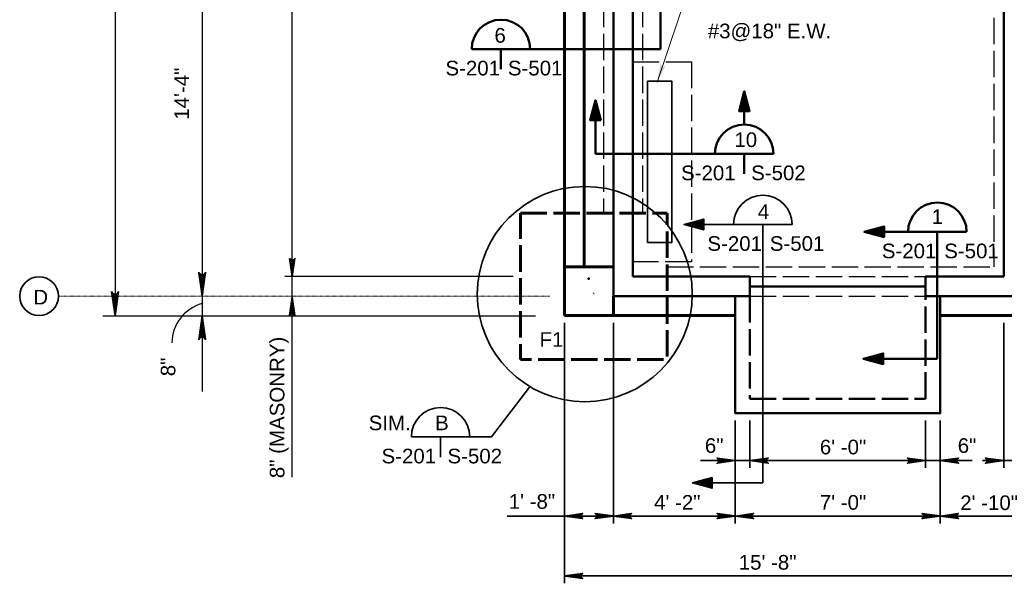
# Model space of a CAD drawing. Extents: x 325 to 1619, y 1797 to 2746.
# Tile 1 of 11: x 327 to 730, y 1863 to 2094. Entities that reach past the tile are written whole.
import ezdxf

# ---------------------------------------------------------------- set-up
doc = ezdxf.new("R2010")
doc.units = 0
doc.header["$LTSCALE"] = 0.075
doc.header["$MEASUREMENT"] = 0
doc.linetypes.add('ACAD_ISO02W100', pattern=[180, 144, -36])
doc.linetypes.add('DGN Style 7', pattern=[0.701274, 0.315574, -0.140255, 0.105191, -0.140255])
for name, color, linetype, lineweight in [('46', 7, 'Continuous', 18), ('S-Anno-Dims', 33, 'Continuous', 35), ('S-Anno-Symb', 6, 'Continuous', 50), ('S-Anno-Symb-Sect', 4, 'Continuous', 35), ('S-Anno-Text', 53, 'Continuous', 35), ('S-COLS-CNTR', 166, 'DGN Style 7', 0), ('S-Cols-Prim', 6, 'Continuous', 50), ('S-Fndn-Ftng', 4, 'Continuous', 60), ('S-Fndn-Grbm', 4, 'Continuous', 60), ('S-Fndn-Peds', 4, 'Continuous', 60), ('S-Grid-Iden', 1, 'Continuous', 35), ('S-Slab-Open', 1, 'Continuous', 35), ('S-Slab-Stop', 24, 'Continuous', 50), ('S-Wall-Load', 2, 'Continuous', 50)]:
    doc.layers.add(name, color=color, linetype=linetype, lineweight=lineweight)
doc.styles.add('NOTES', font='romans.shx')
doc.styles.add('Text', font='ARIAL.TTF', dxfattribs={"height": 0.125})

# ---------------------------------------------------------------- blocks, each defined once
blk = doc.blocks.new('W10x19')
at = {"layer": 'S-Cols-Prim'}
blk.add_line((-195737.04, -508269.98), (-195736.79, -508269.73), dxfattribs=at)
blk.add_point((-195738.93, -508263.87), dxfattribs=at)
blk = doc.blocks.new('LARROW')
at = {"color": 0, "linetype": 'ByBlock', "lineweight": -2, "flags": 128}
blk.add_lwpolyline([(-4.93, 0.71), (0, 0), (-4.92, -0.71), (-4.77, -0.59), (-4.55, -0.38), (-4.44, -0.19), (-4.42, 0), (-4.46, 0.21), (-4.57, 0.41), (-4.79, 0.61), (-4.93, 0.71), (-0.15, 0.01), (-4.76, -0.67), (-4.62, -0.56), (-4.39, -0.34), (-4.32, -0.06), (-4.37, 0.22), (-4.5, 0.41), (-4.67, 0.57), (-4.78, 0.65), (-0.41, 0.01), (-4.56, -0.59), (-4.41, -0.49), (-4.33, -0.37), (-4.25, -0.21), (-4.21, 0.01), (-4.23, 0.19), (-4.32, 0.33), (-4.5, 0.44), (-4.61, 0.58), (-0.71, 0.01), (-4.33, -0.5), (-4.17, -0.3), (-4.12, -0.06), (-4.14, 0.22), (-4.45, 0.51), (-1.05, 0.02), (-4.12, -0.41), (-4.07, -0.26), (-3.98, -0.04), (-4.04, 0.21), (-4.28, 0.43), (-1.36, 0.02), (-4.01, -0.31), (-3.92, -0.14), (-3.88, 0.04), (-4.07, 0.33), (-1.73, 0.02), (-3.85, -0.24), (-3.79, -0.11), (-3.77, 0.04), (-3.92, 0.25), (-2.17, 0.02), (-3.71, -0.15), (-3.67, 0.05), (-3.81, 0.17), (-2.53, 0.02), (-3.61, -0.09), (-3.63, 0.1), (-2.9, 0.02), (-3.57, -0.03), (-3.59, 0.03), (-3.36, 0.03)], dxfattribs=at)

msp = doc.modelspace()

# ---------------------------------------------------------------- hatches: boundary and pattern name
at = {"layer": '46', "linetype": 'Continuous', "lineweight": 18}
msp.add_hatch(color=21, dxfattribs=at).paths.add_polyline_path([(587.9031, 2068.42087), (589.26704, 2075.87536), (589.36299, 2075.5961), (589.56471, 2075.18004), (589.79737, 2074.93073), (590.0513, 2074.8009), (590.37175, 2074.75631), (590.72295, 2074.82168), (591.12015, 2075.04243), (591.3275, 2075.18798)], flags=16)

# ---------------------------------------------------------------- linework, layer by layer
at = {"layer": '46', "color": 21, "linetype": 'Continuous', "lineweight": 18, "flags": 128}
msp.add_lwpolyline([(644.29973, 2201.07612), (632.56748, 2201.07612), (587.9031, 2068.42087)], dxfattribs=at)
at = {"layer": 'S-Anno-Dims', "lineweight": 30}
for p, q in [((365.62188, 2572.492), (365.62188, 1972.747)), ((401.36188, 2152.74013), (401.36188, 1980.73825)), ((401.36188, 1980.73825), (401.36188, 1972.73138)), ((360.60188, 1972.73138), (538.00939, 1972.73138)), ((401.36188, 1972.73138), (401.36188, 1941.747))]:
    msp.add_line(p, q, dxfattribs=at)
at = {"layer": 'S-Anno-Dims', "lineweight": 25}
for p, q in [((438.23718, 1988.26461), (438.23718, 2278.74899)), ((528.84393, 1988.74899), (435.24318, 1988.74899)), ((438.23718, 1906.61386), (438.23718, 1988.26461))]:
    msp.add_line(p, q, dxfattribs=at)
at = {"layer": 'S-Anno-Dims'}
for p, q in [((549.88966, 1969.75833), (549.88966, 1863.14133)), ((549.88966, 1969.75833), (549.88966, 1887.69608)), ((569.88966, 1969.75833), (569.88966, 1887.69608)), ((729.88966, 1969.75833), (729.88966, 1910.38971)), ((619.88966, 1929.75833), (619.88966, 1887.69608)), ((625.88966, 1929.75833), (625.88966, 1910.38971)), ((697.88966, 1929.75833), (697.88966, 1910.38971)), ((703.88966, 1929.75833), (703.88966, 1887.69608)), ((605.66241, 1913.38371), (716.98628, 1913.38371)), ((721.19603, 1913.38371), (750.48441, 1913.38371)), ((526.35991, 1890.69008), (549.88966, 1890.69008)), ((549.88966, 1890.69008), (569.88966, 1890.69008)), ((569.88966, 1890.69008), (621.88966, 1890.69008)), ((621.88966, 1890.69008), (705.88966, 1890.69008)), ((705.88966, 1890.69008), (737.88966, 1890.69008)), ((549.88966, 1866.13533), (737.88966, 1866.13533))]:
    msp.add_line(p, q, dxfattribs=at)
at = {"layer": 'S-Anno-Dims', "lineweight": 25, "flags": 128}
for points in [[(439.28505, 1996.23399), (438.23718, 1988.74899), (437.1893, 1996.22801), (437.36299, 1995.99466), (437.67561, 1995.66558), (437.96508, 1995.50404), (438.23718, 1995.46215), (438.54402, 1995.52199), (438.84506, 1995.6955), (439.14032, 1996.03056), (439.28505, 1996.23399), (438.24876, 1988.97037), (437.25878, 1995.98868), (437.41509, 1995.77328), (437.7335, 1995.42626), (438.14455, 1995.31257), (438.55559, 1995.39036), (438.83927, 1995.59379), (439.07085, 1995.8391), (439.19821, 1996.00663), (438.24876, 1989.36526), (437.37456, 1995.67157), (437.51351, 1995.45019), (437.69298, 1995.33651), (437.92455, 1995.21086), (438.24876, 1995.14504), (438.51507, 1995.18094), (438.72349, 1995.31257), (438.89138, 1995.58182), (439.09401, 1995.76132), (438.24876, 1989.82597), (437.50193, 1995.32454), (437.79719, 1995.07923), (438.15613, 1995.00743), (438.55559, 1995.04333), (438.9898, 1995.516), (438.27192, 1990.34052), (437.64087, 1995.00743), (437.84929, 1994.94162), (438.18508, 1994.79802), (438.54402, 1994.88777), (438.86243, 1995.25873), (438.27192, 1990.8132), (437.77403, 1994.8399), (438.02876, 1994.70827), (438.30086, 1994.64844), (438.72349, 1994.92965), (438.27192, 1991.37562), (437.88982, 1994.59459), (438.08087, 1994.50484), (438.30086, 1994.48091), (438.6077, 1994.70827), (438.27192, 1992.04574), (438.01718, 1994.39116), (438.31244, 1994.32534), (438.49191, 1994.54074), (438.27192, 1992.5962), (438.10402, 1994.2356), (438.3877, 1994.2715), (438.27192, 1993.15862), (438.19665, 1994.16978), (438.28349, 1994.1997), (438.28349, 1993.85267)], [(437.1893, 1972.77961), (438.23718, 1980.26461), (439.28505, 1972.7856), (439.11137, 1973.01894), (438.79875, 1973.34802), (438.50928, 1973.50957), (438.23718, 1973.55145), (437.93034, 1973.49162), (437.6293, 1973.3181), (437.33404, 1972.98304), (437.1893, 1972.77961), (438.2256, 1980.04324), (439.21558, 1973.02493), (439.05927, 1973.24032), (438.74085, 1973.58735), (438.32981, 1973.70103), (437.91876, 1973.62325), (437.63509, 1973.41982), (437.40351, 1973.17451), (437.27614, 1973.00698), (438.2256, 1979.64834), (439.09979, 1973.34204), (438.96085, 1973.56342), (438.78138, 1973.6771), (438.54981, 1973.80274), (438.2256, 1973.86856), (437.95929, 1973.83266), (437.75087, 1973.70103), (437.58298, 1973.43178), (437.38035, 1973.25229), (438.2256, 1979.18764), (438.97243, 1973.68906), (438.67717, 1973.93437), (438.31823, 1974.00617), (437.91876, 1973.97027), (437.48456, 1973.4976), (438.20244, 1978.67308), (438.83348, 1974.00617), (438.62507, 1974.07199), (438.28928, 1974.21559), (437.93034, 1974.12584), (437.61193, 1973.75488), (438.20244, 1978.20041), (438.70033, 1974.1737), (438.4456, 1974.30533), (438.1735, 1974.36517), (437.75087, 1974.08395), (438.20244, 1977.63798), (438.58454, 1974.41901), (438.39349, 1974.50876), (438.1735, 1974.5327), (437.86666, 1974.30533), (438.20244, 1976.96786), (438.45718, 1974.62244), (438.16192, 1974.68826), (437.98245, 1974.47286), (438.20244, 1976.41741), (438.37033, 1974.77801), (438.08666, 1974.74211), (438.20244, 1975.85499), (438.2777, 1974.84382), (438.19086, 1974.81391), (438.19086, 1975.16093)]]:
    msp.add_lwpolyline(points, dxfattribs=at)
at = {"layer": 'S-Anno-Dims', "flags": 128}
for points in [[(612.40466, 1914.43158), (619.88966, 1913.38371), (612.41064, 1912.33583), (612.64399, 1912.50951), (612.97306, 1912.82214), (613.13461, 1913.11161), (613.17649, 1913.38371), (613.11666, 1913.69054), (612.94315, 1913.99159), (612.60809, 1914.28685), (612.40466, 1914.43158), (619.66828, 1913.39529), (612.64997, 1912.40531), (612.86537, 1912.56162), (613.21239, 1912.88003), (613.32607, 1913.29108), (613.24829, 1913.70212), (613.04486, 1913.9858), (612.79955, 1914.21738), (612.63202, 1914.34474), (619.27339, 1913.39529), (612.96708, 1912.52109), (613.18846, 1912.66004), (613.30214, 1912.83951), (613.42779, 1913.07108), (613.4936, 1913.39529), (613.4577, 1913.6616), (613.32607, 1913.87001), (613.05683, 1914.03791), (612.87733, 1914.24053), (618.81268, 1913.39529), (613.31411, 1912.64846), (613.55942, 1912.94372), (613.63122, 1913.30266), (613.59532, 1913.70212), (613.12264, 1914.13633), (618.29812, 1913.41844), (613.63122, 1912.7874), (613.69703, 1912.99582), (613.84063, 1913.3316), (613.75088, 1913.69054), (613.37992, 1914.00896), (617.82545, 1913.41844), (613.79875, 1912.92056), (613.93038, 1913.17529), (613.99021, 1913.44739), (613.709, 1913.87001), (617.26303, 1913.41844), (614.04406, 1913.03635), (614.13381, 1913.2274), (614.15774, 1913.44739), (613.93038, 1913.75423), (616.59291, 1913.41844), (614.24749, 1913.16371), (614.3133, 1913.45897), (614.09791, 1913.63844), (616.04245, 1913.41844), (614.40305, 1913.25055), (614.36715, 1913.53423), (615.48003, 1913.41844), (614.46887, 1913.34318), (614.43895, 1913.43002), (614.78598, 1913.43002)], [(633.37466, 1912.33583), (625.88966, 1913.38371), (633.36868, 1914.43158), (633.13533, 1914.2579), (632.80625, 1913.94528), (632.64471, 1913.65581), (632.60282, 1913.38371), (632.66266, 1913.07687), (632.83617, 1912.77583), (633.17123, 1912.48057), (633.37466, 1912.33583), (626.11104, 1913.37213), (633.12935, 1914.36211), (632.91395, 1914.2058), (632.56693, 1913.88738), (632.45324, 1913.47634), (632.53103, 1913.06529), (632.73446, 1912.78161), (632.97977, 1912.55004), (633.1473, 1912.42267), (626.50593, 1913.37213), (632.81224, 1914.24632), (632.59086, 1914.10738), (632.47718, 1913.92791), (632.35153, 1913.69633), (632.28571, 1913.37213), (632.32161, 1913.10582), (632.45324, 1912.8974), (632.72249, 1912.72951), (632.90199, 1912.52688), (626.96664, 1913.37213), (632.46521, 1914.11896), (632.2199, 1913.8237), (632.1481, 1913.46476), (632.184, 1913.06529), (632.65667, 1912.63109), (627.48119, 1913.34897), (632.1481, 1913.98001), (632.08229, 1913.7716), (631.93869, 1913.43581), (632.02844, 1913.07687), (632.3994, 1912.75846), (627.95387, 1913.34897), (631.98057, 1913.84686), (631.84894, 1913.59213), (631.78911, 1913.32003), (632.07032, 1912.8974), (628.51629, 1913.34897), (631.73526, 1913.73107), (631.64551, 1913.54002), (631.62158, 1913.32003), (631.84894, 1913.01319), (629.18641, 1913.34897), (631.53183, 1913.6037), (631.46601, 1913.30845), (631.68141, 1913.12898), (629.73687, 1913.34897), (631.37627, 1913.51686), (631.41217, 1913.23318), (630.29929, 1913.34897), (631.31045, 1913.42423), (631.34037, 1913.33739), (630.99334, 1913.33739)], [(690.40466, 1914.43158), (697.88966, 1913.38371), (690.41064, 1912.33583), (690.64399, 1912.50951), (690.97306, 1912.82214), (691.13461, 1913.11161), (691.17649, 1913.38371), (691.11666, 1913.69054), (690.94315, 1913.99159), (690.60809, 1914.28685), (690.40466, 1914.43158), (697.66828, 1913.39529), (690.64997, 1912.40531), (690.86537, 1912.56162), (691.21239, 1912.88003), (691.32607, 1913.29108), (691.24829, 1913.70212), (691.04486, 1913.9858), (690.79955, 1914.21738), (690.63202, 1914.34474), (697.27339, 1913.39529), (690.96708, 1912.52109), (691.18846, 1912.66004), (691.30214, 1912.83951), (691.42779, 1913.07108), (691.4936, 1913.39529), (691.4577, 1913.6616), (691.32607, 1913.87001), (691.05683, 1914.03791), (690.87733, 1914.24053), (696.81268, 1913.39529), (691.31411, 1912.64846), (691.55942, 1912.94372), (691.63122, 1913.30266), (691.59532, 1913.70212), (691.12264, 1914.13633), (696.29812, 1913.41844), (691.63122, 1912.7874), (691.69703, 1912.99582), (691.84063, 1913.3316), (691.75088, 1913.69054), (691.37992, 1914.00896), (695.82545, 1913.41844), (691.79875, 1912.92056), (691.93038, 1913.17529), (691.99021, 1913.44739), (691.709, 1913.87001), (695.26303, 1913.41844), (692.04406, 1913.03635), (692.13381, 1913.2274), (692.15774, 1913.44739), (691.93038, 1913.75423), (694.59291, 1913.41844), (692.24749, 1913.16371), (692.3133, 1913.45897), (692.09791, 1913.63844), (694.04245, 1913.41844), (692.40305, 1913.25055), (692.36715, 1913.53423), (693.48003, 1913.41844), (692.46887, 1913.34318), (692.43895, 1913.43002), (692.78598, 1913.43002)], [(711.37466, 1912.33583), (703.88966, 1913.38371), (711.36868, 1914.43158), (711.13533, 1914.2579), (710.80625, 1913.94528), (710.64471, 1913.65581), (710.60282, 1913.38371), (710.66266, 1913.07687), (710.83617, 1912.77583), (711.17123, 1912.48057), (711.37466, 1912.33583), (704.11104, 1913.37213), (711.12935, 1914.36211), (710.91395, 1914.2058), (710.56693, 1913.88738), (710.45324, 1913.47634), (710.53103, 1913.06529), (710.73446, 1912.78161), (710.97977, 1912.55004), (711.1473, 1912.42267), (704.50593, 1913.37213), (710.81224, 1914.24632), (710.59086, 1914.10738), (710.47718, 1913.92791), (710.35153, 1913.69633), (710.28571, 1913.37213), (710.32161, 1913.10582), (710.45324, 1912.8974), (710.72249, 1912.72951), (710.90199, 1912.52688), (704.96664, 1913.37213), (710.46521, 1914.11896), (710.2199, 1913.8237), (710.1481, 1913.46476), (710.184, 1913.06529), (710.65667, 1912.63109), (705.48119, 1913.34897), (710.1481, 1913.98001), (710.08229, 1913.7716), (709.93869, 1913.43581), (710.02844, 1913.07687), (710.3994, 1912.75846), (705.95387, 1913.34897), (709.98057, 1913.84686), (709.84894, 1913.59213), (709.78911, 1913.32003), (710.07032, 1912.8974), (706.51629, 1913.34897), (709.73526, 1913.73107), (709.64551, 1913.54002), (709.62158, 1913.32003), (709.84894, 1913.01319), (707.18641, 1913.34897), (709.53183, 1913.6037), (709.46601, 1913.30845), (709.68141, 1913.12898), (707.73687, 1913.34897), (709.37627, 1913.51686), (709.41217, 1913.23318), (708.29929, 1913.34897), (709.31045, 1913.42423), (709.34037, 1913.33739), (708.99334, 1913.33739)], [(722.40466, 1914.43158), (729.88966, 1913.38371), (722.41064, 1912.33583), (722.64399, 1912.50951), (722.97306, 1912.82214), (723.13461, 1913.11161), (723.17649, 1913.38371), (723.11666, 1913.69054), (722.94315, 1913.99159), (722.60809, 1914.28685), (722.40466, 1914.43158), (729.66828, 1913.39529), (722.64997, 1912.40531), (722.86537, 1912.56162), (723.21239, 1912.88003), (723.32607, 1913.29108), (723.24829, 1913.70212), (723.04486, 1913.9858), (722.79955, 1914.21738), (722.63202, 1914.34474), (729.27339, 1913.39529), (722.96708, 1912.52109), (723.18846, 1912.66004), (723.30214, 1912.83951), (723.42779, 1913.07108), (723.4936, 1913.39529), (723.4577, 1913.6616), (723.32607, 1913.87001), (723.05683, 1914.03791), (722.87733, 1914.24053), (728.81268, 1913.39529), (723.31411, 1912.64846), (723.55942, 1912.94372), (723.63122, 1913.30266), (723.59532, 1913.70212), (723.12264, 1914.13633), (728.29812, 1913.41844), (723.63122, 1912.7874), (723.69703, 1912.99582), (723.84063, 1913.3316), (723.75088, 1913.69054), (723.37992, 1914.00896), (727.82545, 1913.41844), (723.79875, 1912.92056), (723.93038, 1913.17529), (723.99021, 1913.44739), (723.709, 1913.87001), (727.26303, 1913.41844), (724.04406, 1913.03635), (724.13381, 1913.2274), (724.15774, 1913.44739), (723.93038, 1913.75423), (726.59291, 1913.41844), (724.24749, 1913.16371), (724.3133, 1913.45897), (724.09791, 1913.63844), (726.04245, 1913.41844), (724.40305, 1913.25055), (724.36715, 1913.53423), (725.48003, 1913.41844), (724.46887, 1913.34318), (724.43895, 1913.43002), (724.78598, 1913.43002)], [(557.37466, 1889.64221), (549.88966, 1890.69008), (557.36868, 1891.73796), (557.13533, 1891.56428), (556.80625, 1891.25165), (556.64471, 1890.96218), (556.60282, 1890.69008), (556.66266, 1890.38325), (556.83617, 1890.0822), (557.17123, 1889.78694), (557.37466, 1889.64221), (550.11104, 1890.6785), (557.12935, 1891.66849), (556.91395, 1891.51217), (556.56693, 1891.19376), (556.45324, 1890.78271), (556.53103, 1890.37167), (556.73446, 1890.08799), (556.97977, 1889.85641), (557.1473, 1889.72905), (550.50593, 1890.6785), (556.81224, 1891.5527), (556.59086, 1891.41375), (556.47718, 1891.23428), (556.35153, 1891.00271), (556.28571, 1890.6785), (556.32161, 1890.41219), (556.45324, 1890.20378), (556.72249, 1890.03589), (556.90199, 1889.83326), (550.96664, 1890.6785), (556.46521, 1891.42533), (556.2199, 1891.13008), (556.1481, 1890.77113), (556.184, 1890.37167), (556.65667, 1889.93747), (551.48119, 1890.65535), (556.1481, 1891.28639), (556.08229, 1891.07797), (555.93869, 1890.74219), (556.02844, 1890.38325), (556.3994, 1890.06483), (551.95387, 1890.65535), (555.98057, 1891.15323), (555.84894, 1890.8985), (555.78911, 1890.6264), (556.07032, 1890.20378), (552.51629, 1890.65535), (555.73526, 1891.03745), (555.64551, 1890.8464), (555.62158, 1890.6264), (555.84894, 1890.31956), (553.18641, 1890.65535), (555.53183, 1890.91008), (555.46601, 1890.61482), (555.68141, 1890.43535), (553.73687, 1890.65535), (555.37627, 1890.82324), (555.41217, 1890.53956), (554.29929, 1890.65535), (555.31045, 1890.73061), (555.34037, 1890.64377), (554.99334, 1890.64377)], [(562.40466, 1891.73796), (569.88966, 1890.69008), (562.41064, 1889.64221), (562.64399, 1889.81589), (562.97306, 1890.12851), (563.13461, 1890.41798), (563.17649, 1890.69008), (563.11666, 1890.99692), (562.94315, 1891.29797), (562.60809, 1891.59322), (562.40466, 1891.73796), (569.66828, 1890.70166), (562.64997, 1889.71168), (562.86537, 1889.86799), (563.21239, 1890.18641), (563.32607, 1890.59745), (563.24829, 1891.0085), (563.04486, 1891.29218), (562.79955, 1891.52375), (562.63202, 1891.65112), (569.27339, 1890.70166), (562.96708, 1889.82747), (563.18846, 1889.96641), (563.30214, 1890.14588), (563.42779, 1890.37746), (563.4936, 1890.70166), (563.4577, 1890.96797), (563.32607, 1891.17639), (563.05683, 1891.34428), (562.87733, 1891.54691), (568.81268, 1890.70166), (563.31411, 1889.95483), (563.55942, 1890.25009), (563.63122, 1890.60903), (563.59532, 1891.0085), (563.12264, 1891.4427), (568.29812, 1890.72482), (563.63122, 1890.09378), (563.69703, 1890.3022), (563.84063, 1890.63798), (563.75088, 1890.99692), (563.37992, 1891.31533), (567.82545, 1890.72482), (563.79875, 1890.22693), (563.93038, 1890.48167), (563.99021, 1890.75377), (563.709, 1891.17639), (567.26303, 1890.72482), (564.04406, 1890.34272), (564.13381, 1890.53377), (564.15774, 1890.75377), (563.93038, 1891.0606), (566.59291, 1890.72482), (564.24749, 1890.47009), (564.3133, 1890.76535), (564.09791, 1890.94482), (566.04245, 1890.72482), (564.40305, 1890.55693), (564.36715, 1890.84061), (565.48003, 1890.72482), (564.46887, 1890.64956), (564.43895, 1890.7364), (564.78598, 1890.7364)], [(577.37466, 1889.64221), (569.88966, 1890.69008), (577.36868, 1891.73796), (577.13533, 1891.56428), (576.80625, 1891.25165), (576.64471, 1890.96218), (576.60282, 1890.69008), (576.66266, 1890.38325), (576.83617, 1890.0822), (577.17123, 1889.78694), (577.37466, 1889.64221), (570.11104, 1890.6785), (577.12935, 1891.66849), (576.91395, 1891.51217), (576.56693, 1891.19376), (576.45324, 1890.78271), (576.53103, 1890.37167), (576.73446, 1890.08799), (576.97977, 1889.85641), (577.1473, 1889.72905), (570.50593, 1890.6785), (576.81224, 1891.5527), (576.59086, 1891.41375), (576.47718, 1891.23428), (576.35153, 1891.00271), (576.28571, 1890.6785), (576.32161, 1890.41219), (576.45324, 1890.20378), (576.72249, 1890.03589), (576.90199, 1889.83326), (570.96664, 1890.6785), (576.46521, 1891.42533), (576.2199, 1891.13008), (576.1481, 1890.77113), (576.184, 1890.37167), (576.65667, 1889.93747), (571.48119, 1890.65535), (576.1481, 1891.28639), (576.08229, 1891.07797), (575.93869, 1890.74219), (576.02844, 1890.38325), (576.3994, 1890.06483), (571.95387, 1890.65535), (575.98057, 1891.15323), (575.84894, 1890.8985), (575.78911, 1890.6264), (576.07032, 1890.20378), (572.51629, 1890.65535), (575.73526, 1891.03745), (575.64551, 1890.8464), (575.62158, 1890.6264), (575.84894, 1890.31956), (573.18641, 1890.65535), (575.53183, 1890.91008), (575.46601, 1890.61482), (575.68141, 1890.43535), (573.73687, 1890.65535), (575.37627, 1890.82324), (575.41217, 1890.53956), (574.29929, 1890.65535), (575.31045, 1890.73061), (575.34037, 1890.64377), (574.99334, 1890.64377)], [(612.40466, 1891.73796), (619.88966, 1890.69008), (612.41064, 1889.64221), (612.64399, 1889.81589), (612.97306, 1890.12851), (613.13461, 1890.41798), (613.17649, 1890.69008), (613.11666, 1890.99692), (612.94315, 1891.29797), (612.60809, 1891.59322), (612.40466, 1891.73796), (619.66828, 1890.70166), (612.64997, 1889.71168), (612.86537, 1889.86799), (613.21239, 1890.18641), (613.32607, 1890.59745), (613.24829, 1891.0085), (613.04486, 1891.29218), (612.79955, 1891.52375), (612.63202, 1891.65112), (619.27339, 1890.70166), (612.96708, 1889.82747), (613.18846, 1889.96641), (613.30214, 1890.14588), (613.42779, 1890.37746), (613.4936, 1890.70166), (613.4577, 1890.96797), (613.32607, 1891.17639), (613.05683, 1891.34428), (612.87733, 1891.54691), (618.81268, 1890.70166), (613.31411, 1889.95483), (613.55942, 1890.25009), (613.63122, 1890.60903), (613.59532, 1891.0085), (613.12264, 1891.4427), (618.29812, 1890.72482), (613.63122, 1890.09378), (613.69703, 1890.3022), (613.84063, 1890.63798), (613.75088, 1890.99692), (613.37992, 1891.31533), (617.82545, 1890.72482), (613.79875, 1890.22693), (613.93038, 1890.48167), (613.99021, 1890.75377), (613.709, 1891.17639), (617.26303, 1890.72482), (614.04406, 1890.34272), (614.13381, 1890.53377), (614.15774, 1890.75377), (613.93038, 1891.0606), (616.59291, 1890.72482), (614.24749, 1890.47009), (614.3133, 1890.76535), (614.09791, 1890.94482), (616.04245, 1890.72482), (614.40305, 1890.55693), (614.36715, 1890.84061), (615.48003, 1890.72482), (614.46887, 1890.64956), (614.43895, 1890.7364), (614.78598, 1890.7364)], [(627.37466, 1889.64221), (619.88966, 1890.69008), (627.36868, 1891.73796), (627.13533, 1891.56428), (626.80625, 1891.25165), (626.64471, 1890.96218), (626.60282, 1890.69008), (626.66266, 1890.38325), (626.83617, 1890.0822), (627.17123, 1889.78694), (627.37466, 1889.64221), (620.11104, 1890.6785), (627.12935, 1891.66849), (626.91395, 1891.51217), (626.56693, 1891.19376), (626.45324, 1890.78271), (626.53103, 1890.37167), (626.73446, 1890.08799), (626.97977, 1889.85641), (627.1473, 1889.72905), (620.50593, 1890.6785), (626.81224, 1891.5527), (626.59086, 1891.41375), (626.47718, 1891.23428), (626.35153, 1891.00271), (626.28571, 1890.6785), (626.32161, 1890.41219), (626.45324, 1890.20378), (626.72249, 1890.03589), (626.90199, 1889.83326), (620.96664, 1890.6785), (626.46521, 1891.42533), (626.2199, 1891.13008), (626.1481, 1890.77113), (626.184, 1890.37167), (626.65667, 1889.93747), (621.48119, 1890.65535), (626.1481, 1891.28639), (626.08229, 1891.07797), (625.93869, 1890.74219), (626.02844, 1890.38325), (626.3994, 1890.06483), (621.95387, 1890.65535), (625.98057, 1891.15323), (625.84894, 1890.8985), (625.78911, 1890.6264), (626.07032, 1890.20378), (622.51629, 1890.65535), (625.73526, 1891.03745), (625.64551, 1890.8464), (625.62158, 1890.6264), (625.84894, 1890.31956), (623.18641, 1890.65535), (625.53183, 1890.91008), (625.46601, 1890.61482), (625.68141, 1890.43535), (623.73687, 1890.65535), (625.37627, 1890.82324), (625.41217, 1890.53956), (624.29929, 1890.65535), (625.31045, 1890.73061), (625.34037, 1890.64377), (624.99334, 1890.64377)], [(696.40466, 1891.73796), (703.88966, 1890.69008), (696.41064, 1889.64221), (696.64399, 1889.81589), (696.97306, 1890.12851), (697.13461, 1890.41798), (697.17649, 1890.69008), (697.11666, 1890.99692), (696.94315, 1891.29797), (696.60809, 1891.59322), (696.40466, 1891.73796), (703.66828, 1890.70166), (696.64997, 1889.71168), (696.86537, 1889.86799), (697.21239, 1890.18641), (697.32607, 1890.59745), (697.24829, 1891.0085), (697.04486, 1891.29218), (696.79955, 1891.52375), (696.63202, 1891.65112), (703.27339, 1890.70166), (696.96708, 1889.82747), (697.18846, 1889.96641), (697.30214, 1890.14588), (697.42779, 1890.37746), (697.4936, 1890.70166), (697.4577, 1890.96797), (697.32607, 1891.17639), (697.05683, 1891.34428), (696.87733, 1891.54691), (702.81268, 1890.70166), (697.31411, 1889.95483), (697.55942, 1890.25009), (697.63122, 1890.60903), (697.59532, 1891.0085), (697.12264, 1891.4427), (702.29812, 1890.72482), (697.63122, 1890.09378), (697.69703, 1890.3022), (697.84063, 1890.63798), (697.75088, 1890.99692), (697.37992, 1891.31533), (701.82545, 1890.72482), (697.79875, 1890.22693), (697.93038, 1890.48167), (697.99021, 1890.75377), (697.709, 1891.17639), (701.26303, 1890.72482), (698.04406, 1890.34272), (698.13381, 1890.53377), (698.15774, 1890.75377), (697.93038, 1891.0606), (700.59291, 1890.72482), (698.24749, 1890.47009), (698.3133, 1890.76535), (698.09791, 1890.94482), (700.04245, 1890.72482), (698.40305, 1890.55693), (698.36715, 1890.84061), (699.48003, 1890.72482), (698.46887, 1890.64956), (698.43895, 1890.7364), (698.78598, 1890.7364)], [(711.37466, 1889.64221), (703.88966, 1890.69008), (711.36868, 1891.73796), (711.13533, 1891.56428), (710.80625, 1891.25165), (710.64471, 1890.96218), (710.60282, 1890.69008), (710.66266, 1890.38325), (710.83617, 1890.0822), (711.17123, 1889.78694), (711.37466, 1889.64221), (704.11104, 1890.6785), (711.12935, 1891.66849), (710.91395, 1891.51217), (710.56693, 1891.19376), (710.45324, 1890.78271), (710.53103, 1890.37167), (710.73446, 1890.08799), (710.97977, 1889.85641), (711.1473, 1889.72905), (704.50593, 1890.6785), (710.81224, 1891.5527), (710.59086, 1891.41375), (710.47718, 1891.23428), (710.35153, 1891.00271), (710.28571, 1890.6785), (710.32161, 1890.41219), (710.45324, 1890.20378), (710.72249, 1890.03589), (710.90199, 1889.83326), (704.96664, 1890.6785), (710.46521, 1891.42533), (710.2199, 1891.13008), (710.1481, 1890.77113), (710.184, 1890.37167), (710.65667, 1889.93747), (705.48119, 1890.65535), (710.1481, 1891.28639), (710.08229, 1891.07797), (709.93869, 1890.74219), (710.02844, 1890.38325), (710.3994, 1890.06483), (705.95387, 1890.65535), (709.98057, 1891.15323), (709.84894, 1890.8985), (709.78911, 1890.6264), (710.07032, 1890.20378), (706.51629, 1890.65535), (709.73526, 1891.03745), (709.64551, 1890.8464), (709.62158, 1890.6264), (709.84894, 1890.31956), (707.18641, 1890.65535), (709.53183, 1890.91008), (709.46601, 1890.61482), (709.68141, 1890.43535), (707.73687, 1890.65535), (709.37627, 1890.82324), (709.41217, 1890.53956), (708.29929, 1890.65535), (709.31045, 1890.73061), (709.34037, 1890.64377), (708.99334, 1890.64377)], [(557.37466, 1865.08746), (549.88966, 1866.13533), (557.36868, 1867.18321), (557.13533, 1867.00953), (556.80625, 1866.6969), (556.64471, 1866.40743), (556.60282, 1866.13533), (556.66266, 1865.8285), (556.83617, 1865.52745), (557.17123, 1865.23219), (557.37466, 1865.08746), (550.11104, 1866.12375), (557.12935, 1867.11374), (556.91395, 1866.95742), (556.56693, 1866.63901), (556.45324, 1866.22796), (556.53103, 1865.81692), (556.73446, 1865.53324), (556.97977, 1865.30166), (557.1473, 1865.1743), (550.50593, 1866.12375), (556.81224, 1866.99795), (556.59086, 1866.859), (556.47718, 1866.67953), (556.35153, 1866.44796), (556.28571, 1866.12375), (556.32161, 1865.85744), (556.45324, 1865.64903), (556.72249, 1865.48114), (556.90199, 1865.27851), (550.96664, 1866.12375), (556.46521, 1866.87058), (556.2199, 1866.57533), (556.1481, 1866.21638), (556.184, 1865.81692), (556.65667, 1865.38272), (551.48119, 1866.1006), (556.1481, 1866.73164), (556.08229, 1866.52322), (555.93869, 1866.18744), (556.02844, 1865.8285), (556.3994, 1865.51008), (551.95387, 1866.1006), (555.98057, 1866.59848), (555.84894, 1866.34375), (555.78911, 1866.07165), (556.07032, 1865.64903), (552.51629, 1866.1006), (555.73526, 1866.4827), (555.64551, 1866.29165), (555.62158, 1866.07165), (555.84894, 1865.76481), (553.18641, 1866.1006), (555.53183, 1866.35533), (555.46601, 1866.06007), (555.68141, 1865.8806), (553.73687, 1866.1006), (555.37627, 1866.26849), (555.41217, 1865.98481), (554.29929, 1866.1006), (555.31045, 1866.17586), (555.34037, 1866.08902), (554.99334, 1866.08902)]]:
    msp.add_lwpolyline(points, dxfattribs=at)
at = {"layer": 'S-Anno-Dims', "lineweight": 30}
msp.add_arc((406.00193, 1961.33277), 17.06107, 105.781356, 179.0604833, dxfattribs=at)
at = {"layer": 'S-Anno-Symb'}
for p, q in [((589.26962, 2103.86676, -0.00197), (589.26962, 2081.95126, -0.00197)), ((511.83699, 2081.95126, -0.00197), (589.26962, 2081.95126, -0.00197)), ((523.82262, 2081.95126, -0.00197), (523.82262, 2073.69526, -0.00197)), ((562.55162, 2060.95889, -0.00197), (562.55162, 2039.04339, -0.00197)), ((623.56099, 2060.95889, -0.00197), (623.56099, 2051.05301, -0.00197)), ((562.55162, 2039.04339, -0.00197), (635.56099, 2039.04339, -0.00197)), ((623.54662, 2039.04339, -0.00197), (623.54662, 2030.78739, -0.00197)), ((673.93646, 2007.06949, -0.00197), (714.68358, 2007.06949, -0.00197)), ((702.68358, 2007.06949, -0.00197), (702.68358, 1955.08849, -0.00197)), ((673.93646, 1955.08849, -0.00197), (702.68358, 1955.08849, -0.00197))]:
    msp.add_line(p, q, dxfattribs=at)
at = {"layer": 'S-Anno-Symb', "elevation": -0.00197, "flags": 128}
for points in [[(623.56099, 2064.65089), (621.40099, 2056.53889), (625.76899, 2056.53889), (623.56099, 2064.65089), (621.55099, 2056.61689), (625.61899, 2056.59889), (623.56699, 2064.29089), (621.74899, 2056.76689), (625.42099, 2056.70089), (623.56699, 2063.90689), (621.98899, 2056.98289), (625.16899, 2056.89889), (623.59099, 2063.46289), (622.19899, 2057.18089), (624.92899, 2057.14489), (623.60299, 2062.95289), (622.45099, 2057.38489), (624.74899, 2057.27689), (623.63299, 2062.35289), (622.71499, 2057.61889), (624.50899, 2057.50489), (623.63299, 2061.64489), (623.01499, 2057.88889), (624.21499, 2057.70889), (623.65099, 2060.99689), (623.28499, 2058.14089), (624.01699, 2057.93089), (623.68699, 2060.30089), (623.52499, 2058.26089), (623.84899, 2058.12289), (623.70499, 2059.14889)], [(562.55162, 2060.95889), (560.39162, 2052.84689), (564.75962, 2052.84689), (562.55162, 2060.95889), (560.54162, 2052.92489), (564.60962, 2052.90689), (562.55762, 2060.59889), (560.73962, 2053.07489), (564.41162, 2053.00889), (562.55762, 2060.21489), (560.97962, 2053.29089), (564.15962, 2053.20689), (562.58162, 2059.77089), (561.18962, 2053.48889), (563.91962, 2053.45289), (562.59362, 2059.26089), (561.44162, 2053.69289), (563.73962, 2053.58489), (562.62362, 2058.66089), (561.70562, 2053.92689), (563.49962, 2053.81289), (562.62362, 2057.95289), (562.00562, 2054.19689), (563.20562, 2054.01689), (562.64162, 2057.30489), (562.27562, 2054.44889), (563.00762, 2054.23889), (562.67762, 2056.60889), (562.51562, 2054.56889), (562.83962, 2054.43089), (562.69562, 2055.45689)], [(672.74146, 2007.06949), (680.85346, 2004.90949), (680.85346, 2009.27749), (672.74146, 2007.06949), (680.77546, 2005.05949), (680.79346, 2009.12749), (673.10146, 2007.07549), (680.62546, 2005.25749), (680.69146, 2008.92949), (673.48546, 2007.07549), (680.40946, 2005.49749), (680.49346, 2008.67749), (673.92946, 2007.09949), (680.21146, 2005.70749), (680.24746, 2008.43749), (674.43946, 2007.11149), (680.00746, 2005.95949), (680.11546, 2008.25749), (675.03946, 2007.14149), (679.77346, 2006.22349), (679.88746, 2008.01749), (675.74746, 2007.14149), (679.50346, 2006.52349), (679.68346, 2007.72349), (676.39546, 2007.15949), (679.25146, 2006.79349), (679.46146, 2007.52549), (677.09146, 2007.19549), (679.13146, 2007.03349), (679.26946, 2007.35749), (678.24346, 2007.21349)], [(672.42521, 1955.08849), (680.53721, 1952.92849), (680.53721, 1957.29649), (672.42521, 1955.08849), (680.45921, 1953.07849), (680.47721, 1957.14649), (672.78521, 1955.09449), (680.30921, 1953.27649), (680.37521, 1956.94849), (673.16921, 1955.09449), (680.09321, 1953.51649), (680.17721, 1956.69649), (673.61321, 1955.11849), (679.89521, 1953.72649), (679.93121, 1956.45649), (674.12321, 1955.13049), (679.69121, 1953.97849), (679.79921, 1956.27649), (674.72321, 1955.16049), (679.45721, 1954.24249), (679.57121, 1956.03649), (675.43121, 1955.16049), (679.18721, 1954.54249), (679.36721, 1955.74249), (676.07921, 1955.17849), (678.93521, 1954.81249), (679.14521, 1955.54449), (676.77521, 1955.21449), (678.81521, 1955.05249), (678.95321, 1955.37649), (677.92721, 1955.23249)]]:
    msp.add_lwpolyline(points, dxfattribs=at)
at = {"layer": 'S-Anno-Symb'}
for centre in [(523.83702, 2081.96086, -0.00197), (623.56102, 2039.05299, -0.00197), (702.69798, 2007.07909, -0.00197)]:
    msp.add_arc(centre, 12, 0, 180, dxfattribs=at)
at = {"layer": 'S-Anno-Symb-Sect'}
for p, q in [((598.87223, 2010.11366), (643.19586, 2010.11366)), ((631.19586, 2010.11366), (631.19586, 1904.24716)), ((519.95305, 1923.06595), (535.5228, 1943.39995)), ((487.09467, 1923.06595), (519.95305, 1923.06595)), ((499.0803, 1923.06595), (499.0803, 1914.80995)), ((602.95523, 1904.24716), (631.19586, 1904.24716))]:
    msp.add_line(p, q, dxfattribs=at)
at = {"layer": 'S-Anno-Symb-Sect', "flags": 128}
for points in [[(598.87223, 2010.11366), (606.98423, 2007.95366), (606.98423, 2012.32166), (598.87223, 2010.11366), (606.90623, 2008.10366), (606.92423, 2012.17166), (599.23223, 2010.11966), (606.75623, 2008.30166), (606.82223, 2011.97366), (599.61623, 2010.11966), (606.54023, 2008.54166), (606.62423, 2011.72166), (600.06023, 2010.14366), (606.34223, 2008.75166), (606.37823, 2011.48166), (600.57023, 2010.15566), (606.13823, 2009.00366), (606.24623, 2011.30166), (601.17023, 2010.18566), (605.90423, 2009.26766), (606.01823, 2011.06166), (601.87823, 2010.18566), (605.63423, 2009.56766), (605.81423, 2010.76766), (602.52623, 2010.20366), (605.38223, 2009.83766), (605.59223, 2010.56966), (603.22223, 2010.23966), (605.26223, 2010.07766), (605.40023, 2010.40166), (604.37423, 2010.25766)], [(602.27386, 1904.24716), (610.38586, 1902.08716), (610.38586, 1906.45516), (602.27386, 1904.24716), (610.30786, 1902.23716), (610.32586, 1906.30516), (602.63386, 1904.25316), (610.15786, 1902.43516), (610.22386, 1906.10716), (603.01786, 1904.25316), (609.94186, 1902.67516), (610.02586, 1905.85516), (603.46186, 1904.27716), (609.74386, 1902.88516), (609.77986, 1905.61516), (603.97186, 1904.28916), (609.53986, 1903.13716), (609.64786, 1905.43516), (604.57186, 1904.31916), (609.30586, 1903.40116), (609.41986, 1905.19516), (605.27986, 1904.31916), (609.03586, 1903.70116), (609.21586, 1904.90116), (605.92786, 1904.33716), (608.78386, 1903.97116), (608.99386, 1904.70316), (606.62386, 1904.37316), (608.66386, 1904.21116), (608.80186, 1904.53516), (607.77586, 1904.39116)]]:
    msp.add_lwpolyline(points, dxfattribs=at)
at = {"layer": 'S-Anno-Symb-Sect'}
for centre, radius, end in [((558.1873, 1981.58833), 44.07158, 360), ((631.21026, 2010.12326), 12, 180), ((499.0947, 1923.07555), 12, 180)]:
    msp.add_arc(centre, radius, 0, end, dxfattribs=at)
at = {"layer": 'S-COLS-CNTR'}
msp.add_line((342.44188, 1980.73825), (543.87052, 1980.73825), dxfattribs=at)
at = {"layer": 'S-Fndn-Ftng', "linetype": 'ACAD_ISO02W100', "lineweight": 30}
for p, q in [((725.89717, 2472.75741), (725.89717, 1992.75575)), ((565.89939, 2128.73638), (565.89939, 2014.75763)), ((581.90189, 2128.73638), (581.90189, 2014.75763)), ((577.90189, 2076.75575), (601.90189, 2076.75575)), ((591.89564, 1992.75575), (725.89717, 1992.75575)), ((625.89411, 1988.75575), (697.89411, 1988.75575)), ((625.89411, 1980.752), (697.89411, 1980.752))]:
    msp.add_line(p, q, dxfattribs=at)
msp.add_lwpolyline([(601.90189, 2076.75575), (601.90189, 1994.75575), (577.90189, 1994.75575)], dxfattribs=at)
at = {"layer": 'S-Fndn-Grbm'}
for p, q in [((549.89939, 1972.752), (549.89939, 2278.75188)), ((557.90189, 2146.74575), (557.90189, 1992.75763)), ((549.89939, 1972.752), (619.95626, 1972.752)), ((703.89411, 1972.752), (1269.89939, 1972.752))]:
    msp.add_line(p, q, dxfattribs=at)
at = {"layer": 'S-Fndn-Grbm', "linetype": 'ACAD_ISO02W100'}
msp.add_3dface([(531.89564, 2014.75763), (591.89564, 2014.75763), (591.89564, 1954.75763), (531.89564, 1954.75763)], dxfattribs=at)
at = {"layer": 'S-Fndn-Peds'}
for p, q in [((569.89939, 1992.75763), (549.89939, 1992.75763)), ((569.89939, 1980.752), (569.89939, 1972.752))]:
    msp.add_line(p, q, dxfattribs=at)
at = {"layer": 'S-Grid-Iden'}
msp.add_circle((334.49729, 1980.73325), 7.94459, dxfattribs=at)
at = {"layer": 'S-Slab-Open'}
msp.add_3dface([(583.90189, 2068.75575), (593.90189, 2068.75575), (593.90189, 2002.75575), (583.90189, 2002.75575)], dxfattribs=at)
at = {"layer": 'S-Slab-Stop'}
msp.add_line((625.89411, 1984.75388), (697.89341, 1984.75355), dxfattribs=at)
at = {"layer": 'S-Slab-Stop', "flags": 128}
msp.add_lwpolyline([(619.89411, 1980.752), (619.89411, 1932.752), (703.89411, 1932.752), (703.89411, 1980.752)], dxfattribs=at)
at = {"layer": 'S-Slab-Stop', "linetype": 'ACAD_ISO02W100'}
msp.add_lwpolyline([(625.89411, 1980.752), (625.89411, 1938.752), (697.89411, 1938.752), (697.89411, 1980.752)], dxfattribs=at)
at = {"layer": 'S-Wall-Load'}
for p, q in [((729.89717, 2476.75741), (729.89717, 1988.74904)), ((569.89939, 2284.75153), (569.89939, 1980.752)), ((577.90189, 2284.75153), (577.90189, 1988.75575)), ((577.90189, 1988.75575), (625.89411, 1988.75575)), ((625.89411, 1988.75575), (625.89411, 1980.752)), ((729.89717, 1988.74904), (697.89411, 1988.74904)), ((697.89411, 1988.74904), (697.89411, 1980.752)), ((625.89411, 1980.752), (569.89939, 1980.752)), ((697.89411, 1980.752), (737.89511, 1980.752))]:
    msp.add_line(p, q, dxfattribs=at)

# ---------------------------------------------------------------- block references
at = {"layer": 'S-Anno-Dims', "lineweight": 30, "xscale": 2, "yscale": 2, "zscale": 2}
for p, rotation in [((401.36188, 1980.73825), 270), ((365.62188, 1972.747), 270), ((401.36188, 1972.73138), 90)]:
    msp.add_blockref('LARROW', p, dxfattribs=dict(at, rotation=rotation))
at = {"layer": 'S-Cols-Prim'}
msp.add_blockref('W10x19', (196298.75394, 510251.74166), dxfattribs=at)

# ---------------------------------------------------------------- texts
at = {"layer": '46', "color": 21, "linetype": 'Continuous', "lineweight": 25, "insert": (608.60998, 2092.34283), "char_height": 6, "attachment_point": 1, "line_spacing_factor": 0.743439, "style": 'NOTES'}
msp.add_mtext('\\fArial|b0|i0|c0|p39;#3@18" E.W.', dxfattribs=at)
at = {"layer": 'S-Anno-Dims', "char_height": 6, "attachment_point": 1, "rotation": 90, "style": 'NOTES'}
for s, insert, line_spacing_factor in [('\\fArial|b0|i0|c0|p39;14\'-4"', (389.972, 2052.992), 0.74942), ('\\fArial|b0|i0|c0|p39;8" (MASONRY)', (429.06106, 1906.19484), 0.749417), ('\\fArial|b0|i0|c0|p39;8"', (384.35939, 1947.94436), 0.755445)]:
    msp.add_mtext(s, dxfattribs=dict(at, insert=insert, line_spacing_factor=line_spacing_factor))
at = {"layer": 'S-Anno-Dims', "char_height": 6, "attachment_point": 1, "style": 'NOTES'}
for s, insert, line_spacing_factor in [('\\fArial|b0|i0|c0|p39;6" ', (607.41461, 1922.55226), 0.734563), ('\\fArial|b0|i0|c0|p39;6\' -0" ', (654.53033, 1921.94993), 0.731627), ('\\fArial|b0|i0|c0|p39;6" ', (711.05606, 1922.55226), 0.734563), ('\\fArial|b0|i0|c0|p39;1\' -8" ', (527.00872, 1899.64821), 0.728704), ('\\fArial|b0|i0|c0|p39;4\' -2" ', (586.58832, 1899.27581), 0.731627), ('\\fArial|b0|i0|c0|p39;7\' -0" ', (654.53033, 1899.27581), 0.728704), ('\\fArial|b0|i0|c0|p39;2\' -10" ', (712.08741, 1899.13957), 0.731627), ('\\fArial|b0|i0|c0|p39;15\' -8" ', (621.28798, 1874.72106), 0.728704)]:
    msp.add_mtext(s, dxfattribs=dict(at, insert=insert, line_spacing_factor=line_spacing_factor))
at = {"layer": 'S-Anno-Symb', "char_height": 5.9999999, "attachment_point": 1, "line_spacing_factor": 0.746422, "style": 'NOTES'}
for s, insert in [('\\fArial|b0|i0|c0|p39;6', (521.15062, 2090.55027, -0.00197)), ('\\fArial|b0|i0|c0|p39;S-201', (501.08017, 2077.13926, -0.00197)), ('\\fArial|b0|i0|c0|p39;S-501', (526.66062, 2077.13926, -0.00197)), ('\\fArial|b0|i0|c0|p39;10', (619.51247, 2047.81338, -0.00197)), ('\\fArial|b0|i0|c0|p39;S-201', (597.64747, 2034.23139, -0.00197)), ('\\fArial|b0|i0|c0|p39;S-502', (626.38462, 2034.23139, -0.00197)), ('\\fArial|b0|i0|c0|p39;1', (700.38342, 2016.29869, -0.00197)), ('\\fArial|b0|i0|c0|p39;S-201', (679.94114, 2002.25749, -0.00197)), ('\\fArial|b0|i0|c0|p39;S-501', (705.52158, 2002.25749, -0.00197))]:
    msp.add_mtext(s, dxfattribs=dict(at, insert=insert))
at = {"layer": 'S-Anno-Symb-Sect', "char_height": 5.9999999, "attachment_point": 1, "line_spacing_factor": 0.749417, "style": 'NOTES'}
for s, insert in [('\\fArial|b0|i0|c0|p39;4', (629.08249, 2018.35211)), ('\\fArial|b0|i0|c0|p39;S-201', (608.45341, 2005.30166)), ('\\fArial|b0|i0|c0|p39;S-501', (634.03386, 2005.30166)), ('\\fArial|b0|i0|c0|p39;SIM.', (469.60355, 1931.8332)), ('\\fArial|b0|i0|c0|p39;B', (496.8444, 1931.8332)), ('\\fArial|b0|i0|c0|p39;S-201', (474.88091, 1918.25395)), ('\\fArial|b0|i0|c0|p39;S-502', (501.9183, 1918.25395))]:
    msp.add_mtext(s, dxfattribs=dict(at, insert=insert))
at = {"layer": 'S-Anno-Text', "insert": (539.64766, 1965.98548), "char_height": 6, "attachment_point": 1, "line_spacing_factor": 0.734563, "style": 'NOTES'}
msp.add_mtext('\\fArial|b0|i0|c0|p39;F1', dxfattribs=at)
at = {"layer": 'S-Grid-Iden', "insert": (332.14373, 1983.32251), "char_height": 6, "attachment_point": 1, "line_spacing_factor": 0.734566, "style": 'Text'}
msp.add_mtext('D', dxfattribs=at)

doc.saveas('drawing.dxf')
